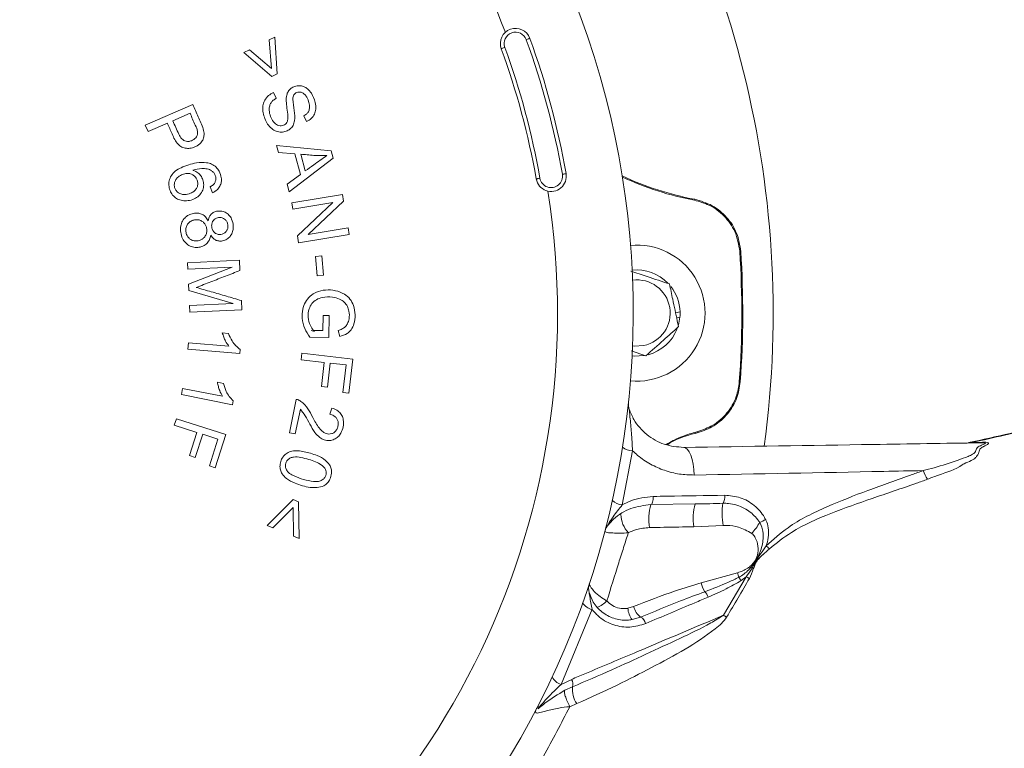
# Model space of a CAD drawing. Header units: millimetres. Extents: x -4829 to 407013, y -34854 to 354532.
# Tile 26 of 75: x 25025 to 25155, y -23133 to -23037. Entities that reach past the tile are written whole.
import ezdxf

# ---------------------------------------------------------------- set-up
doc = ezdxf.new("R2010")
doc.units = ezdxf.units.MM
doc.header["$LTSCALE"] = 15

# ---------------------------------------------------------------- blocks, each defined once
blk = doc.blocks.new('A$Cf38c0126')
at = {"linetype": 'Continuous', "lineweight": 5}
for p, q in [((18604.81, -16744.56), (18604.07, -16744.93)), ((18604.07, -16744.93), (18604.36, -16748.72)), ((18605.14, -16749.4), (18604.81, -16744.56)), ((18601.47, -16746.25), (18600.73, -16746.62)), ((18600.73, -16746.62), (18604.44, -16749.75)), ((18604.36, -16748.72), (18601.47, -16746.25)), ((18604.44, -16749.75), (18605.14, -16749.4)), ((18605.01, -16752.65), (18604.63, -16751.89)), ((18594.02, -16753.47), (18587.73, -16756.21)), ((18591.38, -16755.61), (18593.64, -16754.62)), ((18588.09, -16757.04), (18590.64, -16755.93)), ((18608.63, -16754.95), (18609, -16755.73)), ((18587.73, -16756.21), (18588.09, -16757.04)), ((18605.04, -16758.9), (18605.29, -16759.81)), ((18612.24, -16759.59), (18605.04, -16758.9)), ((18605.29, -16759.81), (18607.45, -16759.96)), ((18612.5, -16760.54), (18612.24, -16759.59)), ((18606.72, -16764.98), (18612.5, -16760.54)), ((18607.45, -16759.96), (18608.21, -16762.71)), ((18608.84, -16762.24), (18608.23, -16760.03)), ((18608.21, -16762.71), (18606.44, -16764)), ((18596.3, -16764.33), (18596.6, -16765.11)), ((18606.44, -16764), (18606.72, -16764.98)), ((18613.74, -16765.33), (18607.07, -16766.43)), ((18607.07, -16766.43), (18607.21, -16767.28)), ((18607.21, -16767.28), (18612.45, -16766.41)), ((18612.45, -16766.41), (18607.79, -16770.81)), ((18609.23, -16770.63), (18613.89, -16766.23)), ((18613.89, -16766.23), (18613.74, -16765.33)), ((18660.19, -16765.98), (18660.16, -16766.11)), ((18614.47, -16769.76), (18609.23, -16770.63)), ((18614.61, -16770.61), (18614.47, -16769.76)), ((18607.79, -16770.81), (18607.94, -16771.71)), ((18607.94, -16771.71), (18614.61, -16770.61)), ((18666.14, -16772.87), (18666.28, -16772.86)), ((18600.15, -16774.02), (18593.3, -16774.35)), ((18600.21, -16775.38), (18600.15, -16774.02)), ((18611.03, -16773.45), (18610.19, -16773.52)), ((18610.19, -16773.52), (18610.39, -16776.08)), ((18611.23, -16776.01), (18611.03, -16773.45)), ((18593.3, -16774.35), (18593.34, -16775.22)), ((18593.34, -16775.22), (18599.18, -16774.94)), ((18599.18, -16774.94), (18593.44, -16777.2)), ((18610.39, -16776.08), (18611.23, -16776.01)), ((18593.44, -16777.2), (18593.48, -16778)), ((18593.48, -16778), (18599.31, -16779.74)), ((18600.46, -16780.56), (18600.41, -16779.35)), ((18599.31, -16779.74), (18593.58, -16780.01)), ((18593.58, -16780.01), (18593.62, -16780.89)), ((18593.62, -16780.89), (18600.46, -16780.56)), ((18611.18, -16781.32), (18611.16, -16783.3)), ((18611.97, -16781.32), (18611.18, -16781.32)), ((18611.95, -16784.2), (18611.97, -16781.32)), ((18658.27, -16780.82), (18657.67, -16780.95)), ((18658.24, -16781.55), (18657.81, -16781.64)), ((18658.04, -16782.58), (18658.24, -16781.55)), ((18609.63, -16783.3), (18610.05, -16783.42)), ((18611.16, -16783.3), (18609.9, -16783.29)), ((18613.16, -16783.28), (18613.37, -16784.1)), ((18598.7, -16783.68), (18597.89, -16783.61)), ((18609.44, -16784.17), (18611.95, -16784.2)), ((18593.42, -16784.93), (18593.35, -16785.77)), ((18593.35, -16785.77), (18600.2, -16786.35)), ((18598.76, -16785.38), (18593.42, -16784.93)), ((18600.2, -16786.35), (18600.24, -16785.8)), ((18608.38, -16786.29), (18608.28, -16787.17)), ((18608.28, -16787.17), (18611.34, -16787.52)), ((18615.09, -16787.06), (18608.38, -16786.29)), ((18614.58, -16791.58), (18615.09, -16787.06)), ((18651.82, -16786), (18653.76, -16786.64)), ((18611.34, -16787.52), (18610.98, -16790.68)), ((18611.76, -16790.77), (18612.12, -16787.61)), ((18612.12, -16787.61), (18614.21, -16787.85)), ((18614.21, -16787.85), (18613.79, -16791.49)), ((18592.65, -16790.95), (18592.49, -16791.76)), ((18597.9, -16791.98), (18592.65, -16790.95)), ((18598.03, -16790.28), (18597.24, -16790.12)), ((18610.98, -16790.68), (18611.76, -16790.77)), ((18666.08, -16790.05), (18666.21, -16790.06)), ((18592.49, -16791.76), (18599.23, -16793.1)), ((18607.65, -16792.39), (18606.74, -16796.79)), ((18613.79, -16791.49), (18614.58, -16791.58)), ((18599.23, -16793.1), (18599.34, -16792.57)), ((18607.51, -16796.95), (18608.19, -16793.69)), ((18612.34, -16793.53), (18612.08, -16794.35)), ((18591.83, -16794.94), (18591.56, -16795.8)), ((18598.36, -16797.03), (18591.83, -16794.94)), ((18591.56, -16795.8), (18594.53, -16796.75)), ((18594.53, -16796.75), (18593.55, -16799.81)), ((18594.31, -16800.06), (18595.3, -16797)), ((18595.3, -16797), (18597.32, -16797.64)), ((18596.95, -16801.43), (18598.36, -16797.03)), ((18606.74, -16796.79), (18607.51, -16796.95)), ((18660.61, -16796.64), (18660.23, -16796.74)), ((18660.27, -16796.87), (18660.64, -16796.77)), ((18597.32, -16797.64), (18596.19, -16801.18)), ((18696.8, -16798.07), (18698.16, -16798.04)), ((18593.55, -16799.81), (18594.31, -16800.06)), ((18651.99, -16799.17), (18650.64, -16806.32)), ((18596.19, -16801.18), (18596.95, -16801.43)), ((18607.24, -16805.62), (18603.8, -16809.05)), ((18604.57, -16809.36), (18607.24, -16806.65)), ((18607.96, -16805.91), (18607.24, -16805.62)), ((18607.24, -16806.65), (18607.28, -16810.45)), ((18608.04, -16810.76), (18607.96, -16805.91)), ((18660.25, -16806.19), (18654.4, -16806.28)), ((18603.8, -16809.05), (18604.57, -16809.36)), ((18663.95, -16809.03), (18660.09, -16809.2)), ((18607.28, -16810.45), (18608.04, -16810.76)), ((18661.04, -16816.59), (18665.83, -16815.28)), ((18664, -16820.88), (18666.99, -16815.79)), ((18666.99, -16815.79), (18666.31, -16816.31)), ((18646.65, -16820.1), (18642.57, -16830.02)), ((18651.38, -16819.96), (18652.14, -16819.74)), ((18653.06, -16821.13), (18651.95, -16821.46)), ((18642.57, -16830.02), (18643.97, -16829.35)), ((18643.08, -16830.79), (18644.06, -16830.33)), ((18644.63, -16832.55), (18643.73, -16832.95))]:
    blk.add_line(p, q, dxfattribs=at)
at = {"linetype": 'Continuous', "lineweight": 5, "flags": 128}
for points in [[(18638.44, -16744.74), (18638.44, -16744.74), (18638.41, -16744.75), (18638.37, -16744.77), (18638.31, -16744.79), (18638.24, -16744.81), (18638.15, -16744.84), (18638.07, -16744.87), (18637.98, -16744.91)], [(18634.69, -16746.1), (18634.7, -16746.1), (18634.73, -16746.09), (18634.77, -16746.07), (18634.83, -16746.05), (18634.9, -16746.03), (18634.98, -16746), (18635.07, -16745.96), (18635.16, -16745.93)], [(18639.79, -16763.2), (18639.69, -16763.21), (18639.6, -16763.23), (18639.51, -16763.24), (18639.44, -16763.26), (18639.38, -16763.27), (18639.33, -16763.28), (18639.3, -16763.28), (18639.3, -16763.28)], [(18642.74, -16762.68), (18642.83, -16762.66), (18642.92, -16762.64), (18643.01, -16762.63), (18643.08, -16762.62), (18643.14, -16762.6), (18643.19, -16762.6), (18643.22, -16762.59), (18643.23, -16762.59)], [(18653.48, -16785.28), (18652.23, -16785.36), (18652, -16785.34)], [(18651.94, -16786.65), (18652.21, -16786.67), (18653.54, -16786.6)], [(18660.27, -16796.87), (18660.27, -16796.87), (18660.27, -16796.86), (18660.26, -16796.85), (18660.26, -16796.84), (18660.26, -16796.82), (18660.25, -16796.8), (18660.24, -16796.77), (18660.23, -16796.74)], [(18660.61, -16796.64), (18660.62, -16796.67), (18660.62, -16796.7), (18660.63, -16796.72), (18660.63, -16796.74), (18660.64, -16796.76), (18660.64, -16796.77), (18660.64, -16796.77), (18660.64, -16796.77)], [(18658.75, -16798.73), (18658.99, -16798.79), (18659.24, -16798.99), (18659.46, -16799.32), (18659.67, -16799.77), (18659.84, -16800.32), (18659.98, -16800.95), (18660.08, -16801.64), (18660.13, -16802.37)], [(18698.95, -16798.23), (18698.95, -16798.23), (18698.83, -16798.33), (18698.46, -16798.53), (18698.46, -16798.53)], [(18654.72, -16805.2), (18654.72, -16805.4), (18654.71, -16805.6), (18654.68, -16805.79), (18654.64, -16805.96), (18654.59, -16806.09), (18654.53, -16806.2), (18654.47, -16806.26), (18654.4, -16806.28)]]:
    blk.add_lwpolyline(points, dxfattribs=at)
at = {"linetype": 'Continuous', "lineweight": 5}
for centre, radius, start, end in [((18538.8, -16781), 131.74, 352.331, 37.0304), ((18538.8, -16781), 113.28, 304.0998, 31.3931), ((18538.8, -16781), 103.3, 21.0211, 33.0808), ((18636.57, -16745.42), 2, 19.9965, 199.9965), ((18636.57, -16745.42), 1.5, 19.9965, 199.9965), ((18538.8, -16781), 105.54, 9.9965, 19.9965), ((18538.8, -16781), 106.04, 9.9965, 19.9965), ((18538.8, -16781), 102.04, 9.9965, 19.9965), ((18538.8, -16781), 102.54, 9.9965, 19.9965), ((18641.26, -16762.94), 2, 189.9965, 9.9965), ((18641.26, -16762.94), 1.5, 189.9965, 9.9965), ((18667.56, -16726.72), 39.94, 244.9149, 259.3648), ((18667.56, -16726.72), 40.07, 245.0448, 259.3648), ((18538.8, -16781), 103.3, 297.7749, 8.9719), ((18652.58, -16781), 8.98, 264.554, 95.446), ((18538.8, -16781), 127.6, 355.9303, 3.6534), ((18538.8, -16781), 127.73, 355.9303, 3.6534), ((18652.58, -16781), 5.69, 44.1865, 96.461), ((18652.58, -16781), 4.38, 281.8388, 97.6399), ((18652.58, -16781), 5.69, 1.7347, 38.3768), ((18652.58, -16781), 5.69, 354.4117, 1.7347), ((18652.58, -16781), 5.69, 285.1823, 338.5484), ((18653.45, -16793.05), 2, 173.9999, 199.1822), ((18652.1, -16796.84), 2.34, 232.7309, 267.2634), ((18697.86, -16797.53), 0.593, 271.4176, 299.9326), ((18694.86, -16800.19), 4.81, 199.3627, 214.6826), ((18662.62, -16805.27), 1.55, 327.5874, 8.1347), ((18650.85, -16804.18), 2.15, 225.6659, 264.263), ((18661.27, -16808.16), 7.12, 164.7034, 189.2725), ((18667.23, -16808.06), 7.23, 165.0112, 189.0537), ((18671.89, -16807.5), 8.09, 169.9808, 190.8893), ((18654.16, -16807.51), 3.69, 181.0836, 222.5623), ((18650.31, -16810.25), 2, 140.1193, 165.3016), ((18660.52, -16803.59), 9.68, 317.9493, 328.6049), ((18663.18, -16796.85), 13.05, 295.4309, 299.1959), ((18674.41, -16807), 6.72, 224.5189, 229.4133), ((18675.4, -16812.66), 9.92, 195.3019, 198.965), ((18671.19, -16808.98), 8, 238.3585, 241.7347), ((18648.2, -16817.35), 2, 161.6184, 195.5849), ((18667.53, -16814.68), 6.77, 196.4028, 207.203), ((18663.81, -16817.76), 2.89, 30.2374, 40.4541), ((18659.94, -16819.25), 2.16, 20.5384, 43.059), ((18647.05, -16818.2), 1.95, 213.0621, 258.0416), ((18646.16, -16816.66), 3.37, 290.1863, 316.501), ((18653.98, -16819.83), 2.6, 182.9625, 218.8701), ((18654.92, -16818.9), 2.91, 196.899, 230.2074), ((18668.3, -16814.34), 7.83, 236.6803, 240.1434), ((18652.51, -16822.26), 1.25, 13.2396, 64.0599), ((18643.11, -16828.22), 1.88, 204.6155, 253.2237), ((18642.98, -16829.94), 1.15, 340.2082, 31.1615), ((18647.78, -16830.57), 3.72, 176.2997, 212.1339)]:
    blk.add_arc(centre, radius, start, end, dxfattribs=at)
for points, knots in [([(18847.27, -16687.94), (18846.14, -16690.15), (18843.75, -16694.79), (18839.85, -16701.45), (18835.75, -16707.72), (18831.8, -16713.22), (18828.37, -16717.65), (18825.57, -16721.1), (18823.42, -16723.64), (18821.62, -16725.71), (18819.92, -16727.62), (18817.68, -16730.07), (18814.57, -16733.37), (18810.62, -16737.35), (18806.35, -16741.43), (18802, -16745.35), (18797.63, -16749.1), (18793.22, -16752.68), (18788.78, -16756.12), (18781.88, -16761.22), (18772.28, -16767.74), (18759.58, -16775.25), (18748.15, -16781.02), (18738.18, -16785.37), (18730.14, -16788.49), (18723.79, -16790.69), (18719.18, -16792.16), (18715.9, -16793.15), (18711.97, -16794.28), (18707.19, -16795.57), (18701.88, -16796.88), (18698.15, -16797.7), (18696.32, -16798.1)], [0, 0, 0, 0, 0.037971, 0.079748, 0.11802, 0.152767, 0.183646, 0.204146, 0.221229, 0.234926, 0.246528, 0.260777, 0.286257, 0.316966, 0.34799, 0.378538, 0.408644, 0.438342, 0.467714, 0.496791, 0.572887, 0.649181, 0.72708, 0.772255, 0.818426, 0.861352, 0.876938, 0.893629, 0.914811, 0.940535, 0.970776, 1, 1, 1, 1]), ([(18847.87, -16687.86), (18845.8, -16691.67), (18841.67, -16699.29), (18834.51, -16710.06), (18826.7, -16720.16), (18818.44, -16729.58), (18808.96, -16739.27), (18798.1, -16748.98), (18785.72, -16758.61), (18772.97, -16767.38), (18759.88, -16775.19), (18746.54, -16781.96), (18732.98, -16787.67), (18719.26, -16792.38), (18707.17, -16795.75), (18699.65, -16797.43), (18696.8, -16798.07)], [0, 0, 0, 0, 0.066245, 0.132156, 0.197542, 0.261997, 0.325183, 0.408525, 0.490546, 0.571348, 0.650723, 0.728523, 0.804837, 0.880045, 0.954489, 1, 1, 1, 1]), ([(18604.63, -16751.89), (18604.41, -16752.01), (18603.94, -16752.26), (18603.45, -16752.88), (18603.19, -16753.69), (18603.28, -16754.79), (18603.67, -16755.86), (18604.35, -16756.66), (18604.99, -16757.03), (18605.66, -16757.16), (18606.31, -16757.04), (18606.86, -16756.73), (18607.26, -16756.23), (18607.5, -16755.39), (18607.38, -16754.2), (18607.19, -16753.17), (18607.21, -16752.46), (18607.32, -16752.2), (18607.49, -16752), (18607.72, -16751.87), (18607.99, -16751.81), (18608.31, -16751.85), (18608.65, -16752.01), (18609.02, -16752.42), (18609.28, -16753.01), (18609.43, -16753.63), (18609.39, -16754.14), (18609.21, -16754.52), (18608.93, -16754.78), (18608.73, -16754.9), (18608.63, -16754.95)], [0, 0, 0, 0, 0.042136, 0.087289, 0.13001, 0.181075, 0.270366, 0.316095, 0.354182, 0.392369, 0.42885, 0.462716, 0.496428, 0.532925, 0.60713, 0.692821, 0.710689, 0.724902, 0.73908, 0.753329, 0.769055, 0.785275, 0.806094, 0.830783, 0.875999, 0.913078, 0.936694, 0.960472, 0.981847, 1, 1, 1, 1]), ([(18609, -16755.73), (18609.22, -16755.61), (18609.66, -16755.36), (18610.08, -16754.77), (18610.26, -16754.01), (18610.15, -16753.05), (18609.77, -16752.11), (18609.2, -16751.42), (18608.63, -16751.07), (18608.04, -16750.95), (18607.46, -16751.04), (18606.93, -16751.3), (18606.56, -16751.72), (18606.33, -16752.32), (18606.31, -16753.07), (18606.42, -16753.99), (18606.54, -16754.79), (18606.54, -16755.44), (18606.44, -16755.82), (18606.22, -16756.08), (18605.96, -16756.23), (18605.66, -16756.3), (18605.33, -16756.27), (18604.96, -16756.1), (18604.56, -16755.7), (18604.21, -16755.04), (18604.05, -16754.31), (18604.1, -16753.67), (18604.29, -16753.21), (18604.61, -16752.88), (18604.88, -16752.73), (18605.01, -16752.65)], [0, 0, 0, 0, 0.04226, 0.083093, 0.11882, 0.170638, 0.243051, 0.28613, 0.31923, 0.352426, 0.385204, 0.417171, 0.449136, 0.47729, 0.522546, 0.57431, 0.633847, 0.657906, 0.682233, 0.698281, 0.714327, 0.731145, 0.749445, 0.769376, 0.798748, 0.843399, 0.89172, 0.924167, 0.948965, 0.973741, 1, 1, 1, 1]), ([(18590.64, -16755.93), (18590.85, -16756.4), (18591.26, -16757.36), (18591.79, -16758.52), (18592.54, -16759.12), (18593.15, -16759.28), (18593.8, -16759.25), (18594.47, -16759.02), (18595.03, -16758.59), (18595.4, -16758.04), (18595.53, -16757.39), (18595.33, -16756.36), (18594.7, -16755.08), (18594.24, -16754.01), (18594.02, -16753.47)], [0, 0, 0, 0, 0.131358, 0.263747, 0.315415, 0.367269, 0.418884, 0.476418, 0.543958, 0.592538, 0.641516, 0.706389, 0.852988, 1, 1, 1, 1]), ([(18593.64, -16754.62), (18593.86, -16755.15), (18594.19, -16755.95), (18594.64, -16756.85), (18594.64, -16757.39), (18594.5, -16757.72), (18594.27, -16758), (18593.93, -16758.22), (18593.54, -16758.35), (18593.13, -16758.35), (18592.8, -16758.22), (18592.45, -16757.91), (18591.95, -16757.03), (18591.62, -16756.21), (18591.38, -16755.61)], [0, 0, 0, 0, 0.210463, 0.315917, 0.359425, 0.403008, 0.444817, 0.492472, 0.548423, 0.592543, 0.636821, 0.6771, 0.760969, 1, 1, 1, 1]), ([(18596.6, -16765.11), (18596.81, -16765), (18597.2, -16764.79), (18597.59, -16764.28), (18597.78, -16763.72), (18597.78, -16763.02), (18597.55, -16762.32), (18597.09, -16761.69), (18596.49, -16761.3), (18595.61, -16761.07), (18594.21, -16761.17), (18592.81, -16761.58), (18591.69, -16762.21), (18591.13, -16762.82), (18590.84, -16763.53), (18590.83, -16764.29), (18591.03, -16764.98), (18591.41, -16765.57), (18591.97, -16765.98), (18592.64, -16766.18), (18593.4, -16766.19), (18594.16, -16765.98), (18594.82, -16765.55), (18595.26, -16764.95), (18595.47, -16764.27), (18595.41, -16763.58), (18595.15, -16762.95), (18594.7, -16762.45), (18594.27, -16762.23), (18594.03, -16762.15), (18594, -16762.14)], [0, 0, 0, 0, 0.033625, 0.060939, 0.088256, 0.115963, 0.157315, 0.190145, 0.223027, 0.256033, 0.316607, 0.417332, 0.459795, 0.495488, 0.531224, 0.565959, 0.599688, 0.631462, 0.663317, 0.693621, 0.729327, 0.768784, 0.80331, 0.837971, 0.871179, 0.902167, 0.932734, 0.965021, 0.995581, 1, 1, 1, 1]), ([(18608.23, -16760.03), (18608.52, -16760.05), (18609.1, -16760.1), (18610.25, -16760.22), (18611.12, -16760.22), (18611.69, -16760.22)], [0, 0, 0, 0, 0.251757, 0.503518, 1, 1, 1, 1]), ([(18611.69, -16760.22), (18611.4, -16760.42), (18610.81, -16760.81), (18609.86, -16761.5), (18609.21, -16761.97), (18608.84, -16762.24)], [0, 0, 0, 0, 0.305512, 0.610942, 1, 1, 1, 1]), ([(18594, -16762.14), (18594.39, -16762.04), (18595.02, -16761.87), (18595.87, -16761.93), (18596.41, -16762.14), (18596.78, -16762.44), (18596.98, -16762.81), (18597.07, -16763.23), (18597, -16763.64), (18596.77, -16764.02), (18596.5, -16764.21), (18596.32, -16764.31), (18596.3, -16764.33)], [0, 0, 0, 0, 0.235908, 0.375908, 0.4875, 0.567857, 0.648514, 0.727977, 0.81122, 0.881762, 0.982281, 1, 1, 1, 1]), ([(18592.78, -16762.64), (18592.98, -16762.6), (18593.32, -16762.52), (18593.82, -16762.64), (18594.22, -16762.88), (18594.51, -16763.25), (18594.66, -16763.69), (18594.66, -16764.15), (18594.49, -16764.58), (18594.18, -16764.95), (18593.64, -16765.24), (18593.02, -16765.38), (18592.41, -16765.3), (18591.98, -16765.06), (18591.7, -16764.71), (18591.55, -16764.3), (18591.55, -16763.88), (18591.69, -16763.46), (18592, -16763.05), (18592.39, -16762.78), (18592.69, -16762.67), (18592.78, -16762.64)], [0, 0, 0, 0, 0.062959, 0.112813, 0.162629, 0.213878, 0.259949, 0.314046, 0.359988, 0.407772, 0.467986, 0.557846, 0.610367, 0.663036, 0.712865, 0.755407, 0.80255, 0.848022, 0.897377, 0.966572, 1, 1, 1, 1]), ([(18660.16, -16766.11), (18660.82, -16766.29), (18662.27, -16766.68), (18664.16, -16768.12), (18665.69, -16770.24), (18665.99, -16771.97), (18666.14, -16772.87)], [0, 0, 0, 0, 0.208414, 0.464362, 0.720081, 1, 1, 1, 1]), ([(18660.19, -16765.98), (18660.98, -16766.21), (18662.57, -16766.67), (18664.5, -16768.29), (18665.88, -16770.4), (18666.14, -16772.04), (18666.28, -16772.86)], [0, 0, 0, 0, 0.249814, 0.499734, 0.749833, 1, 1, 1, 1]), ([(18596.36, -16770.72), (18596.5, -16770.9), (18596.72, -16771.21), (18597.19, -16771.46), (18597.68, -16771.52), (18598.22, -16771.41), (18598.73, -16771.11), (18599.1, -16770.66), (18599.33, -16770.1), (18599.36, -16769.38), (18599.19, -16768.66), (18598.79, -16768.04), (18598.29, -16767.66), (18597.71, -16767.5), (18597.15, -16767.54), (18596.67, -16767.71), (18596.3, -16768.04), (18596.1, -16768.43), (18596.04, -16768.7), (18596.02, -16768.82)], [0, 0, 0, 0, 0.071002, 0.116309, 0.161641, 0.222806, 0.284413, 0.341501, 0.404227, 0.467821, 0.564098, 0.628837, 0.693735, 0.756718, 0.812648, 0.864085, 0.915827, 0.960882, 1, 1, 1, 1]), ([(18596.02, -16768.82), (18595.92, -16768.64), (18595.73, -16768.3), (18595.28, -16767.96), (18594.77, -16767.8), (18594.19, -16767.8), (18593.59, -16767.95), (18593.02, -16768.31), (18592.6, -16768.84), (18592.35, -16769.54), (18592.37, -16770.36), (18592.59, -16771.14), (18593.03, -16771.77), (18593.62, -16772.19), (18594.3, -16772.37), (18595, -16772.3), (18595.64, -16772.05), (18596.1, -16771.57), (18596.29, -16771.1), (18596.35, -16770.82), (18596.36, -16770.72)], [0, 0, 0, 0, 0.053612, 0.098307, 0.142956, 0.190041, 0.246719, 0.303114, 0.359431, 0.420026, 0.49269, 0.567826, 0.628753, 0.689731, 0.750899, 0.806047, 0.87044, 0.925653, 0.973612, 1, 1, 1, 1]), ([(18594.23, -16768.7), (18594.39, -16768.68), (18594.71, -16768.65), (18595.16, -16768.82), (18595.53, -16769.1), (18595.78, -16769.53), (18595.87, -16770.02), (18595.82, -16770.52), (18595.6, -16770.93), (18595.27, -16771.25), (18594.84, -16771.44), (18594.39, -16771.5), (18593.94, -16771.42), (18593.56, -16771.2), (18593.26, -16770.84), (18593.08, -16770.36), (18593.06, -16769.83), (18593.22, -16769.34), (18593.56, -16768.97), (18593.92, -16768.77), (18594.16, -16768.71), (18594.23, -16768.7)], [0, 0, 0, 0, 0.054599, 0.109474, 0.16034, 0.211385, 0.275903, 0.327921, 0.380062, 0.43174, 0.483237, 0.536673, 0.586007, 0.635423, 0.68452, 0.744281, 0.806583, 0.862322, 0.916194, 0.975339, 1, 1, 1, 1]), ([(18597.39, -16768.4), (18597.5, -16768.39), (18597.73, -16768.37), (18598.05, -16768.49), (18598.33, -16768.69), (18598.55, -16769.02), (18598.65, -16769.41), (18598.63, -16769.82), (18598.47, -16770.16), (18598.21, -16770.43), (18597.89, -16770.6), (18597.51, -16770.65), (18597.16, -16770.58), (18596.84, -16770.38), (18596.6, -16770.08), (18596.49, -16769.68), (18596.47, -16769.27), (18596.6, -16768.92), (18596.81, -16768.65), (18597.09, -16768.47), (18597.3, -16768.42), (18597.39, -16768.4)], [0, 0, 0, 0, 0.048585, 0.0972815, 0.1454694, 0.199345, 0.2643845, 0.318633, 0.3731126, 0.4240301, 0.4779346, 0.5291062, 0.584707, 0.6330768, 0.686678, 0.7476499, 0.8113067, 0.8601279, 0.9089135, 0.959382, 1, 1, 1, 1]), ([(18594.45, -16777.61), (18595.09, -16777.37), (18596.38, -16776.88), (18598.3, -16776.12), (18599.58, -16775.63), (18600.21, -16775.38)], [0, 0, 0, 0, 0.336421, 0.66821, 1, 1, 1, 1]), ([(18656.87, -16777.15), (18655.9, -16776.83), (18654.19, -16776.27), (18652.49, -16775.72), (18651.77, -16775.48)], [0, 0, 0, 0, 0.573982, 1, 1, 1, 1]), ([(18600.41, -16779.35), (18599.75, -16779.16), (18598.43, -16778.77), (18596.44, -16778.18), (18595.11, -16777.8), (18594.45, -16777.61)], [0, 0, 0, 0, 0.331111, 0.665554, 1, 1, 1, 1]), ([(18613.37, -16784.1), (18613.72, -16784), (18614.29, -16783.81), (18614.94, -16783.19), (18615.33, -16782.33), (18615.46, -16781.21), (18615.28, -16780.06), (18614.77, -16779.1), (18613.94, -16778.4), (18612.81, -16777.98), (18611.52, -16777.89), (18610.35, -16778.15), (18609.42, -16778.73), (18608.81, -16779.54), (18608.45, -16780.55), (18608.37, -16781.76), (18608.68, -16783.06), (18609.19, -16783.81), (18609.44, -16784.17)], [0, 0, 0, 0, 0.060374, 0.099895, 0.148616, 0.216679, 0.288192, 0.341945, 0.395901, 0.468293, 0.541944, 0.612109, 0.6676, 0.723192, 0.779956, 0.847047, 0.925497, 1, 1, 1, 1]), ([(18658.06, -16782.79), (18658, -16782.54), (18657.76, -16781.37), (18657.35, -16779.43), (18657.01, -16777.82), (18656.87, -16777.15)], [0, 0, 0, 0, 0.135674, 0.63913, 1, 1, 1, 1]), ([(18609.9, -16783.29), (18609.76, -16783.08), (18609.41, -16782.55), (18609.14, -16781.56), (18609.27, -16780.54), (18609.66, -16779.72), (18610.28, -16779.18), (18611.23, -16778.85), (18612.31, -16778.83), (18613.3, -16779.08), (18613.99, -16779.51), (18614.41, -16780.08), (18614.65, -16780.85), (18614.67, -16781.65), (18614.45, -16782.36), (18614.12, -16782.83), (18613.68, -16783.12), (18613.34, -16783.23), (18613.16, -16783.28)], [0, 0, 0, 0, 0.058494, 0.144971, 0.228945, 0.288586, 0.348858, 0.41249, 0.516867, 0.591476, 0.645661, 0.700175, 0.749788, 0.828353, 0.880164, 0.918411, 0.956763, 1, 1, 1, 1]), ([(18653.76, -16786.64), (18654.53, -16785.95), (18655.96, -16784.67), (18657.39, -16783.39), (18658.06, -16782.79)], [0, 0, 0, 0, 0.534719, 1, 1, 1, 1]), ([(18597.89, -16783.61), (18597.95, -16783.8), (18598.07, -16784.16), (18598.34, -16784.77), (18598.6, -16785.15), (18598.76, -16785.38)], [0, 0, 0, 0, 0.29174, 0.58307, 1, 1, 1, 1]), ([(18600.24, -16785.8), (18600.04, -16785.64), (18599.63, -16785.32), (18599.1, -16784.6), (18598.85, -16784.02), (18598.7, -16783.68)], [0, 0, 0, 0, 0.29604, 0.583337, 1, 1, 1, 1]), ([(18597.24, -16790.12), (18597.28, -16790.31), (18597.36, -16790.69), (18597.56, -16791.32), (18597.78, -16791.74), (18597.9, -16791.98)], [0, 0, 0, 0, 0.291416, 0.582269, 1, 1, 1, 1]), ([(18599.34, -16792.57), (18599.15, -16792.38), (18598.78, -16792.02), (18598.33, -16791.24), (18598.14, -16790.64), (18598.03, -16790.28)], [0, 0, 0, 0, 0.294904, 0.580914, 1, 1, 1, 1]), ([(18666.08, -16790.05), (18665.98, -16790.72), (18665.75, -16792.21), (18664.54, -16794.26), (18662.74, -16795.88), (18661.28, -16796.4), (18660.61, -16796.64)], [0, 0, 0, 0, 0.221266, 0.493492, 0.764968, 1, 1, 1, 1]), ([(18666.21, -16790.06), (18666.09, -16790.81), (18665.85, -16792.35), (18664.59, -16794.38), (18662.82, -16795.99), (18661.36, -16796.52), (18660.64, -16796.77)], [0, 0, 0, 0, 0.243863, 0.500001, 0.756138, 1, 1, 1, 1]), ([(18612.08, -16794.35), (18612.25, -16794.4), (18612.55, -16794.49), (18612.91, -16794.77), (18613.12, -16795.12), (18613.2, -16795.56), (18613.14, -16796.02), (18612.96, -16796.45), (18612.68, -16796.75), (18612.33, -16796.93), (18611.94, -16796.99), (18611.54, -16796.9), (18611.09, -16796.65), (18610.45, -16795.94), (18609.86, -16794.86), (18609.21, -16793.6), (18608.52, -16792.76), (18607.92, -16792.45), (18607.7, -16792.4), (18607.65, -16792.39)], [0, 0, 0, 0, 0.051942, 0.090304, 0.128769, 0.16587, 0.218268, 0.261847, 0.298531, 0.335127, 0.374527, 0.40979, 0.450854, 0.52321, 0.681698, 0.807693, 0.935348, 0.986341, 1, 1, 1, 1]), ([(18608.19, -16793.69), (18608.41, -16793.98), (18609.14, -16794.93), (18609.72, -16796.35), (18610.64, -16797.4), (18611.33, -16797.76), (18612.01, -16797.86), (18612.65, -16797.7), (18613.18, -16797.36), (18613.61, -16796.79), (18613.86, -16796.01), (18613.91, -16795.19), (18613.69, -16794.49), (18613.27, -16793.97), (18612.78, -16793.68), (18612.45, -16793.56), (18612.34, -16793.53)], [0, 0, 0, 0, 0.091018, 0.303705, 0.381454, 0.439144, 0.496902, 0.552688, 0.601445, 0.65539, 0.728585, 0.806558, 0.8587, 0.911008, 0.971936, 1, 1, 1, 1]), ([(18651.56, -16793.7), (18651.56, -16793.7), (18651.56, -16793.71), (18651.57, -16793.84), (18651.6, -16794.16), (18651.69, -16795.08), (18651.88, -16796.79), (18651.95, -16798.37), (18651.99, -16799.17)], [0, 0, 0, 0, 0.029221, 0.096232, 0.132935, 0.27958, 0.632887, 1, 1, 1, 1]), ([(18651.56, -16793.7), (18651.75, -16794.16), (18652.29, -16795.45), (18653.84, -16797.18), (18656.17, -16798.51), (18657.88, -16798.66), (18658.75, -16798.73)], [0, 0, 0, 0, 0.150477, 0.41899, 0.706673, 1, 1, 1, 1]), ([(18660.23, -16796.74), (18659.59, -16796.93), (18658.26, -16797.32), (18657.05, -16798), (18656.42, -16798.36)], [0, 0, 0, 0, 0.481711, 1, 1, 1, 1]), ([(18660.27, -16796.87), (18658.96, -16797.22), (18657.65, -16797.56), (18656.6, -16798.38), (18656.59, -16798.38)], [0, 0, 0, 0, 0.991714, 1, 1, 1, 1]), ([(18658.75, -16798.73), (18667.08, -16798.6), (18680.1, -16798.4), (18693.17, -16798.19), (18697.88, -16798.12)], [0, 0, 0, 0, 0.640134, 1, 1, 1, 1]), ([(18690.32, -16801.79), (18690.8, -16801.66), (18692.38, -16801.26), (18694.38, -16800.62), (18696.04, -16800), (18696.8, -16799.69), (18697.26, -16799.35), (18697.29, -16798.8), (18697.82, -16798.51), (18698.28, -16798.34), (18698.5, -16798.25), (18698.53, -16798.2), (18698.52, -16798.17), (18698.47, -16798.15), (18698.35, -16798.13), (18698.15, -16798.12), (18697.96, -16798.12), (18697.88, -16798.12)], [0, 0, 0, 0, 0.1290496, 0.4204919, 0.5498072, 0.6133853, 0.6531127, 0.7213381, 0.8110814, 0.8772296, 0.9062054, 0.9212978, 0.9281072, 0.9438026, 0.9493044, 0.9785928, 1, 1, 1, 1]), ([(18696.34, -16798.11), (18696.34, -16798.11), (18696.33, -16798.11), (18696.32, -16798.11), (18696.36, -16798.11), (18696.41, -16798.11), (18696.55, -16798.1), (18696.68, -16798.07), (18696.8, -16798.07), (18696.8, -16798.07)], [0, 0, 0, 0, 0.0086496, 0.1763979, 0.2716071, 0.4581641, 0.5441624, 0.9999258, 1, 1, 1, 1]), ([(18698.01, -16798.78), (18698.01, -16798.78), (18697.92, -16798.88), (18697.82, -16798.93), (18697.77, -16799.02), (18697.74, -16799.08), (18697.74, -16799.08)], [0, 0, 0, 0, 0.000068, 0.631867, 0.999946, 1, 1, 1, 1]), ([(18698.46, -16798.53), (18698.46, -16798.53), (18698.43, -16798.56), (18698.29, -16798.58), (18698.18, -16798.67), (18698.01, -16798.78), (18698.01, -16798.78)], [0, 0, 0, 0, 0.000058, 0.166976, 0.999926, 1, 1, 1, 1]), ([(18698.16, -16798.04), (18698.25, -16798.04), (18698.48, -16798.04), (18698.77, -16798.07), (18698.95, -16798.14), (18698.95, -16798.19), (18698.95, -16798.23), (18698.95, -16798.23)], [0, 0, 0, 0, 0.199722, 0.502557, 0.747086, 0.999926, 1, 1, 1, 1]), ([(18609.53, -16799.49), (18608.98, -16799.35), (18608.17, -16799.14), (18607.1, -16799.19), (18606.42, -16799.43), (18605.92, -16799.87), (18605.62, -16800.46), (18605.47, -16801.07), (18605.51, -16801.7), (18605.8, -16802.31), (18606.44, -16802.97), (18607.7, -16803.59), (18609.08, -16804.01), (18610.38, -16804.06), (18611.2, -16803.88), (18611.77, -16803.44), (18612.14, -16802.87), (18612.32, -16802.22), (18612.29, -16801.55), (18612.02, -16800.95), (18611.41, -16800.29), (18610.52, -16799.82), (18609.83, -16799.59), (18609.53, -16799.49)], [0, 0, 0, 0, 0.092706, 0.135513, 0.171796, 0.20833, 0.239904, 0.277488, 0.30923, 0.341038, 0.384671, 0.455782, 0.567497, 0.616945, 0.666758, 0.699091, 0.731359, 0.775847, 0.80708, 0.838384, 0.881348, 0.949047, 1, 1, 1, 1]), ([(18609.29, -16800.31), (18609.88, -16800.5), (18610.63, -16800.74), (18611.35, -16801.34), (18611.56, -16801.72), (18611.61, -16802.11), (18611.54, -16802.47), (18611.36, -16802.8), (18611.03, -16803.07), (18610.54, -16803.26), (18609.25, -16803.19), (18607.96, -16802.79), (18606.81, -16802.22), (18606.41, -16801.82), (18606.22, -16801.41), (18606.2, -16801), (18606.29, -16800.64), (18606.53, -16800.32), (18606.88, -16800.09), (18607.47, -16799.93), (18608.3, -16800.04), (18608.95, -16800.22), (18609.29, -16800.31)], [0, 0, 0, 0, 0.135576, 0.169068, 0.202875, 0.228169, 0.253393, 0.282177, 0.308731, 0.345198, 0.394126, 0.587798, 0.638445, 0.673964, 0.709544, 0.735966, 0.762324, 0.790154, 0.820515, 0.851848, 0.922704, 1, 1, 1, 1]), ([(18660.13, -16802.37), (18659.48, -16802.35), (18658.15, -16802.31), (18656.21, -16801.81), (18654.34, -16800.99), (18652.95, -16800.05), (18652.22, -16799.38), (18651.99, -16799.17)], [0, 0, 0, 0, 0.2220191, 0.4502961, 0.6721351, 0.90101, 1, 1, 1, 1]), ([(18697.24, -16800.08), (18697.24, -16800.08), (18697.09, -16800.23), (18696.92, -16800.33), (18696.72, -16800.42), (18696.67, -16800.46), (18696.67, -16800.46)], [0, 0, 0, 0, 0.00005, 0.757859, 0.999936, 1, 1, 1, 1]), ([(18697.65, -16799.41), (18697.65, -16799.41), (18697.62, -16799.46), (18697.61, -16799.61), (18697.47, -16799.83), (18697.26, -16800.06), (18697.24, -16800.08), (18697.24, -16800.08)], [0, 0, 0, 0, 0.00003, 0.146948, 0.745816, 0.999887, 1, 1, 1, 1]), ([(18697.74, -16799.08), (18697.74, -16799.08), (18697.72, -16799.16), (18697.72, -16799.26), (18697.65, -16799.41), (18697.65, -16799.41)], [0, 0, 0, 0, 0.00026, 0.999935, 1, 1, 1, 1]), ([(18695.73, -16800.91), (18695.73, -16800.91), (18695.63, -16800.91), (18694.67, -16801.7), (18692.94, -16802.12), (18691.38, -16802.74), (18690.9, -16802.93)], [0, 0, 0, 0, 0.000011, 0.050442, 0.709059, 1, 1, 1, 1]), ([(18696.67, -16800.46), (18696.67, -16800.46), (18696.34, -16800.68), (18696.05, -16800.7), (18695.73, -16800.91), (18695.73, -16800.91)], [0, 0, 0, 0, 0.000046, 0.999954, 1, 1, 1, 1]), ([(18690.32, -16801.79), (18688.59, -16801.82), (18678.51, -16802.04), (18668.46, -16802.22), (18660.13, -16802.37)], [0, 0, 0, 0, 0.171701, 1, 1, 1, 1]), ([(18669.62, -16811.71), (18670.56, -16810.88), (18672.96, -16808.75), (18677.63, -16806.5), (18683.14, -16804.33), (18687.41, -16802.83), (18689.84, -16801.96), (18690.32, -16801.79)], [0, 0, 0, 0, 0.160578, 0.412393, 0.665012, 0.933006, 1, 1, 1, 1]), ([(18690.9, -16802.93), (18690.42, -16803.1), (18688, -16803.98), (18683.71, -16805.4), (18678.14, -16807.39), (18673.46, -16809.4), (18670.99, -16811.35), (18670.04, -16812.1)], [0, 0, 0, 0, 0.0681339, 0.3393033, 0.5916484, 0.843302, 1, 1, 1, 1]), ([(18650.64, -16806.32), (18651, -16806.13), (18652.27, -16805.46), (18653.7, -16805.31), (18654.72, -16805.2)], [0, 0, 0, 0, 0.290297, 1, 1, 1, 1]), ([(18654.72, -16805.2), (18655.34, -16805.19), (18658.49, -16805.14), (18661.64, -16805.09), (18664.15, -16805.05)], [0, 0, 0, 0, 0.199406, 1, 1, 1, 1]), ([(18664.15, -16805.05), (18664.85, -16805.1), (18666.23, -16805.22), (18668.08, -16806.29), (18669.11, -16807.44), (18669.49, -16808.15), (18669.54, -16808.24)], [0, 0, 0, 0, 0.3219122, 0.6442251, 0.9515041, 1, 1, 1, 1]), ([(18650.64, -16806.32), (18650.23, -16806.83), (18649.69, -16807.5), (18649.14, -16808.31), (18648.94, -16808.64), (18648.83, -16808.83), (18648.77, -16808.93), (18648.75, -16808.97), (18648.74, -16808.99), (18648.74, -16809), (18648.75, -16808.99), (18648.77, -16808.97), (18648.77, -16808.97)], [0, 0, 0, 0, 0.571311, 0.744987, 0.833243, 0.906833, 0.930193, 0.944197, 0.955457, 0.966775, 0.98141, 1, 1, 1, 1]), ([(18654.4, -16806.28), (18653.51, -16806.39), (18651.73, -16806.6), (18649.86, -16807.78), (18649.01, -16808.71), (18648.77, -16808.97)], [0, 0, 0, 0, 0.419023, 0.837602, 1, 1, 1, 1]), ([(18660.25, -16806.19), (18660.89, -16806.18), (18662.12, -16806.16), (18663.34, -16806.12), (18663.93, -16806.1)], [0, 0, 0, 0, 0.522718, 1, 1, 1, 1]), ([(18663.93, -16806.1), (18664.17, -16806.1), (18665.14, -16806.11), (18666.69, -16806.61), (18668.04, -16807.64), (18668.6, -16808.39), (18668.78, -16808.63)], [0, 0, 0, 0, 0.131449, 0.520594, 0.840407, 1, 1, 1, 1]), ([(18654.24, -16809.31), (18653.65, -16809.36), (18652.66, -16809.45), (18651.79, -16809.85), (18651.44, -16810.01)], [0, 0, 0, 0, 0.596283, 1, 1, 1, 1]), ([(18660.09, -16809.2), (18658.77, -16809.22), (18656.82, -16809.26), (18654.87, -16809.29), (18654.24, -16809.31)], [0, 0, 0, 0, 0.67737, 1, 1, 1, 1]), ([(18667.71, -16810.07), (18667.14, -16809.76), (18666.14, -16809.21), (18664.79, -16809), (18664.12, -16809.03), (18663.95, -16809.03)], [0, 0, 0, 0, 0.486026, 0.871141, 1, 1, 1, 1]), ([(18668.78, -16808.63), (18668.9, -16808.9), (18669.2, -16809.58), (18669.25, -16810.66), (18669.1, -16811.7), (18668.86, -16812.44), (18668.64, -16812.93), (18668.51, -16813.2), (18668.29, -16813.61), (18667.92, -16814.19), (18667.2, -16815.12), (18666.48, -16815.59), (18666.01, -16815.88)], [0, 0, 0, 0, 0.100528, 0.255739, 0.365532, 0.475205, 0.529913, 0.557256, 0.584597, 0.694096, 0.803707, 1, 1, 1, 1]), ([(18669.54, -16808.24), (18669.56, -16808.28), (18669.73, -16808.62), (18669.95, -16809.42), (18669.95, -16810.59), (18669.73, -16811.36), (18669.62, -16811.71)], [0, 0, 0, 0, 0.033817, 0.319294, 0.684937, 1, 1, 1, 1]), ([(18651.44, -16810.01), (18651.06, -16810.02), (18650.49, -16810.04), (18649.67, -16810.03), (18649.09, -16810.01), (18648.62, -16809.96), (18648.38, -16809.89), (18648.38, -16809.78), (18648.37, -16809.74)], [0, 0, 0, 0, 0.229243, 0.339447, 0.572131, 0.700265, 0.877293, 1, 1, 1, 1]), ([(18651.44, -16810.01), (18651.23, -16810.64), (18650.82, -16811.92), (18649.86, -16814.95), (18649.13, -16817.31), (18648.61, -16818.99)], [0, 0, 0, 0, 0.223786, 0.451242, 1, 1, 1, 1]), ([(18665.83, -16815.28), (18666.3, -16815.11), (18666.96, -16814.89), (18667.6, -16814.37), (18667.88, -16814.06), (18668.21, -16813.62), (18668.54, -16812.88), (18668.61, -16811.76), (18668.32, -16810.81), (18667.95, -16810.27), (18667.75, -16810.11), (18667.71, -16810.07)], [0, 0, 0, 0, 0.2160076, 0.2982395, 0.3579621, 0.3997363, 0.5380195, 0.7142142, 0.8892665, 0.9727775, 1, 1, 1, 1]), ([(18666.99, -16815.79), (18667.23, -16815.47), (18667.69, -16814.86), (18668.43, -16813.41), (18669.13, -16812.41), (18669.62, -16811.71)], [0, 0, 0, 0, 0.247749, 0.473318, 1, 1, 1, 1]), ([(18670.04, -16812.1), (18669.75, -16812.37), (18669.44, -16812.65), (18668.91, -16813.13), (18668.61, -16813.41), (18668.19, -16814.01), (18667.9, -16814.87), (18667.58, -16815.61), (18667.4, -16816.03)], [0, 0, 0, 0, 0.248027, 0.260723, 0.444409, 0.498463, 0.716725, 1, 1, 1, 1]), ([(18646.3, -16816.72), (18646.3, -16816.73), (18646.29, -16816.77), (18646.32, -16816.89), (18646.47, -16817.17), (18646.82, -16817.63), (18647.46, -16818.23), (18648.15, -16818.72), (18648.53, -16818.94), (18648.61, -16818.99)], [0, 0, 0, 0, 0.03109, 0.153494, 0.289743, 0.458635, 0.717368, 0.942477, 1, 1, 1, 1]), ([(18652.14, -16819.74), (18653.96, -16819.02), (18656.89, -16817.87), (18659.91, -16816.94), (18661.04, -16816.59)], [0, 0, 0, 0, 0.6235467, 1, 1, 1, 1]), ([(18666.01, -16815.88), (18665.57, -16816.09), (18664.09, -16816.79), (18662.57, -16817.37), (18661.52, -16817.78)], [0, 0, 0, 0, 0.303659, 1, 1, 1, 1]), ([(18666.31, -16816.31), (18665.66, -16816.68), (18664.25, -16817.5), (18662.76, -16818.15), (18661.96, -16818.49)], [0, 0, 0, 0, 0.465753, 1, 1, 1, 1]), ([(18667.4, -16816.03), (18666.91, -16816.88), (18665.94, -16818.6), (18664.91, -16820.28), (18664.4, -16821.13)], [0, 0, 0, 0, 0.499768, 1, 1, 1, 1]), ([(18646.27, -16817.88), (18646.27, -16817.89), (18646.27, -16817.89), (18646.28, -16817.93), (18646.3, -16818.1), (18646.41, -16818.81), (18646.55, -16819.53), (18646.65, -16820.1)], [0, 0, 0, 0, 0.020867, 0.04808, 0.100199, 0.290937, 1, 1, 1, 1]), ([(18646.27, -16817.88), (18646.43, -16818.32), (18646.8, -16819.3), (18647.94, -16820.55), (18649.51, -16821.39), (18650.93, -16821.6), (18651.73, -16821.49), (18651.95, -16821.46)], [0, 0, 0, 0, 0.180264, 0.410115, 0.654519, 0.905723, 1, 1, 1, 1]), ([(18661.52, -16817.78), (18660.45, -16818.18), (18657.61, -16819.26), (18654.81, -16820.41), (18653.06, -16821.13)], [0, 0, 0, 0, 0.37525, 1, 1, 1, 1]), ([(18648.61, -16818.99), (18648.84, -16819.21), (18649.32, -16819.66), (18650.26, -16820), (18650.97, -16820.03), (18651.33, -16819.97), (18651.38, -16819.96)], [0, 0, 0, 0, 0.317244, 0.634154, 0.950008, 1, 1, 1, 1]), ([(18661.96, -16818.49), (18661.38, -16818.74), (18658.64, -16819.9), (18655.9, -16821.06), (18653.73, -16821.97)], [0, 0, 0, 0, 0.2107385, 1, 1, 1, 1]), ([(18643.97, -16829.35), (18644.54, -16829.1), (18647.44, -16827.88), (18654.11, -16825.06), (18660.21, -16822.48), (18664, -16820.88)], [0, 0, 0, 0, 0.086613, 0.433065, 1, 1, 1, 1]), ([(18644.06, -16830.33), (18645.81, -16829.59), (18650.57, -16827.54), (18656.64, -16824.68), (18661.59, -16822.37), (18663.44, -16821.23), (18664, -16820.88)], [0, 0, 0, 0, 0.257556, 0.703585, 0.910373, 1, 1, 1, 1]), ([(18653.73, -16821.97), (18653.05, -16822.18), (18651.68, -16822.6), (18649.52, -16822.27), (18647.78, -16821.37), (18646.97, -16820.46), (18646.65, -16820.1)], [0, 0, 0, 0, 0.2755, 0.55105, 0.820996, 1, 1, 1, 1]), ([(18664.4, -16821.13), (18664.19, -16821.42), (18663.76, -16822), (18661.94, -16823.46), (18658.92, -16825.47), (18654.5, -16827.79), (18649.74, -16830.26), (18646.41, -16831.75), (18644.63, -16832.55)], [0, 0, 0, 0, 0.047272, 0.095032, 0.303076, 0.52367, 0.744388, 1, 1, 1, 1]), ([(18642.57, -16830.02), (18641.95, -16830.61), (18640.97, -16831.53), (18640.07, -16832.57), (18639.74, -16832.95)], [0, 0, 0, 0, 0.638253, 1, 1, 1, 1]), ([(18639.74, -16832.95), (18639.7, -16832.99), (18639.65, -16833.05), (18639.6, -16833.13), (18639.57, -16833.17), (18639.55, -16833.2), (18639.54, -16833.22), (18639.54, -16833.22), (18639.54, -16833.23), (18639.54, -16833.23), (18639.55, -16833.23), (18639.62, -16833.18), (18639.91, -16832.94), (18640.98, -16832.02), (18642.16, -16831.33), (18643.08, -16830.79)], [0, 0, 0, 0, 0.0342129, 0.0464601, 0.0565099, 0.0641985, 0.0673122, 0.0704581, 0.0728038, 0.0751703, 0.07936, 0.0909467, 0.1407483, 0.3380928, 1, 1, 1, 1]), ([(18643.08, -16830.79), (18643.06, -16830.82), (18643.02, -16830.87), (18643.01, -16831.04), (18643.05, -16831.27), (18643.12, -16831.55), (18643.23, -16831.87), (18643.37, -16832.22), (18643.54, -16832.59), (18643.67, -16832.83), (18643.73, -16832.95)], [0, 0, 0, 0, 0.124998, 0.249998, 0.374982, 0.49999, 0.624984, 0.749989, 0.875001, 1, 1, 1, 1]), ([(18643.73, -16832.95), (18642.58, -16835.15), (18640.29, -16839.52), (18636.73, -16845.67), (18633.01, -16851.35), (18628.42, -16857.53), (18622.82, -16864.05), (18616.14, -16870.63), (18609.21, -16876.44), (18602.23, -16881.46), (18595.3, -16885.7), (18588.56, -16889.22), (18582.24, -16892.01), (18576.56, -16894.25), (18572.96, -16895.45), (18571.16, -16896.05)], [0, 0, 0, 0, 0.059161, 0.11752, 0.175043, 0.232346, 0.318543, 0.404303, 0.489431, 0.574371, 0.659719, 0.74486, 0.82994, 0.914942, 1, 1, 1, 1]), ([(18643.73, -16832.95), (18643.73, -16832.95), (18643.22, -16832.95), (18642.1, -16833.18), (18640.76, -16833.45), (18639.86, -16833.72), (18639.41, -16833.81), (18639.21, -16833.75), (18639.18, -16833.57), (18639.29, -16833.32), (18639.33, -16833.19), (18639.37, -16833.14), (18639.37, -16833.14)], [0, 0, 0, 0, 0.000008, 0.21241, 0.484795, 0.660193, 0.764726, 0.837097, 0.910161, 0.971743, 0.999995, 1, 1, 1, 1]), ([(18639.74, -16832.95), (18639.65, -16832.96), (18639.48, -16833), (18639.4, -16833.09), (18639.37, -16833.14)], [0, 0, 0, 0, 0.500001, 1, 1, 1, 1])]:
    blk.add_open_spline(points, degree=3, knots=knots, dxfattribs=at)

msp = doc.modelspace()

# ---------------------------------------------------------------- block references
at = {"ltscale": 2}
msp.add_blockref('A$Cf38c0126', (6454.26, -6294.9), dxfattribs=at)

doc.saveas('drawing.dxf')
